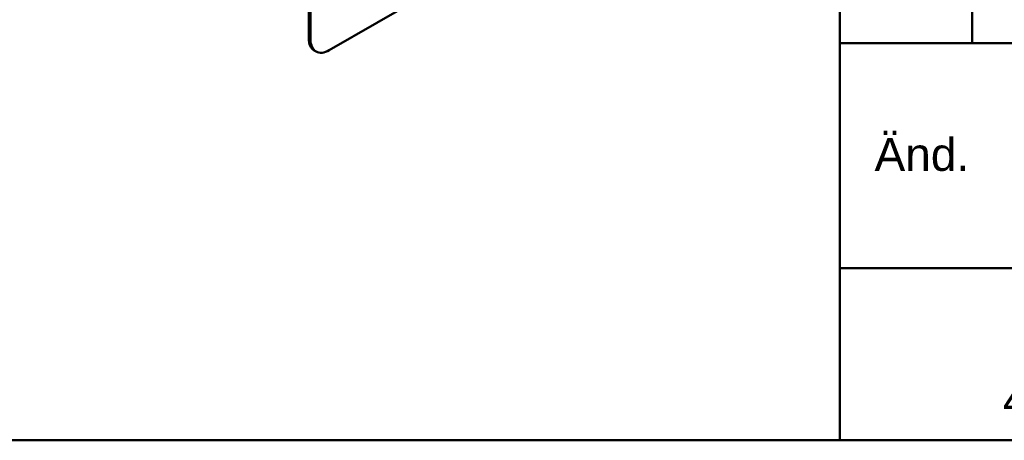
# Model space of a CAD drawing. Header units: millimetres. Extents: x 20 to 833, y 20 to 574.
# Tile 2 of 6: x 316 to 465, y 20 to 84. Entities that reach past the tile are written whole.
import ezdxf
from ezdxf.enums import TextEntityAlignment as Align

# ---------------------------------------------------------------- set-up
doc = ezdxf.new("R2010")
doc.units = ezdxf.units.MM
doc.header["$LTSCALE"] = 2
for name, color, linetype, lineweight in [('Sichtbare Kanten(DIN)', 7, 'Continuous', 50), ('Sichtbare tangentiale Kanten(DIN)', 7, 'Continuous', 50), ('Skizziergeometrie(DIN)', 7, 'Continuous', 50), ('Symbole(DIN)', 7, 'Continuous', 25)]:
    doc.layers.add(name, color=color, linetype=linetype, lineweight=lineweight)
doc.styles.add('Aktuell-DIN', font='arial.ttf')
doc.styles.add('Textstil10', font='arial.ttf')
doc.styles.add('Textstil41', font='arial.ttf', dxfattribs={"width": 0.8})
doc.styles.add('Textstil83', font='arial.ttf', dxfattribs={"width": 0.8})

# ---------------------------------------------------------------- blocks, each defined once
blk = doc.blocks.new('Ränder Standardrahmen')
at = {"layer": 'Skizziergeometrie(DIN)', "flags": 128}
blk.add_lwpolyline([(10, 10), (10, 287), (410, 287), (410, 10), (10, 10)], dxfattribs=at)
blk = doc.blocks.new('Schriftfelder Heusser')
at = {"layer": 'Skizziergeometrie(DIN)'}
for p, q in [((101, 191.417), (101, 229.917)), ((111, 229.917), (111, 221.417)), ((101, 221.417), (291, 221.417)), ((101, 204.417), (291, 204.417)), ((291, 191.417), (101, 191.417))]:
    blk.add_line(p, q, dxfattribs=at)
at = {"layer": 'Symbole(DIN)', "color": 179, "true_color": 0x262659, "insert": (107.206, 213.004), "char_height": 2.4892, "width": 12.3494, "attachment_point": 5, "style": 'Aktuell-DIN'}
blk.add_mtext('Änd.', dxfattribs=at)
at = {"layer": 'Symbole(DIN)', "color": 179, "true_color": 0x262659, "insert": (113.326, 192.456), "char_height": 2.5, "attachment_point": 7, "style": 'Aktuell-DIN'}
blk.add_mtext('\\fArial|b0|i0;\\H2.5000;4853 Murgenthal', dxfattribs=at)
at = {"layer": 'Symbole(DIN)', "color": 179, "true_color": 0x262659, "style": 'Textstil10'}
blk.add_attdef('ERSTELLUNGSDATUM_001', (217.264, 218.291), '', height=2, dxfattribs=at)
at = {"layer": 'Symbole(DIN)', "color": 179, "true_color": 0x262659}
for tag, height, style, p in [('AUTOR', 2.489, 'Aktuell-DIN', (240.035, 219.263)), ('KONTROLLDATUM', 2, 'Textstil10', (217.417, 215.038)), ('KONTROLLIERT_VON', 2, 'Textstil10', (239.981, 215.054))]:
    blk.add_attdef(tag, text='', height=height, dxfattribs=dict(at, style=style)).set_placement(p, align=Align.MIDDLE_LEFT)
at = {"layer": 'Symbole(DIN)', "color": 7, "style": 'Textstil83', "width": 0.8}
blk.add_attdef('Anfänglicher_Ansichtsmaßstab_001', (281.568, 213.345), '', height=2.3, dxfattribs=at)
at = {"layer": 'Symbole(DIN)', "color": 179, "true_color": 0x262659, "style": 'Textstil10'}
blk.add_attdef('PROJEKT', text='', height=2, dxfattribs=at).set_placement((217.773, 209.719), align=Align.BOTTOM_LEFT)
at = {"layer": 'Symbole(DIN)', "color": 7, "style": 'Textstil41', "width": 0.8}
blk.add_attdef('STATUS', text='', height=5, dxfattribs=at).set_placement((284.526, 195.865), align=Align.MIDDLE_CENTER)

msp = doc.modelspace()

# ---------------------------------------------------------------- linework, layer by layer
at = {"layer": 'Sichtbare Kanten(DIN)'}
for p, q in [((359.727, 162.394), (359.727, 80.744)), ((360.01, 162.23), (360.01, 80.581)), ((362.838, 78.948), (416.578, 109.975)), ((360.838, 78.75), (360.555, 78.913))]:
    msp.add_line(p, q, dxfattribs=at)
for centre, end_param in [((362.555, 82.377), 6.2831853), ((362.838, 82.214), 7.0685835)]:
    msp.add_ellipse(centre, major_axis=(-2, -3.464), ratio=0.5773503, start_param=5.4977871, end_param=end_param, dxfattribs=at)
at = {"layer": 'Sichtbare tangentiale Kanten(DIN)'}
msp.add_line((360.01, 80.581), (359.727, 80.744), dxfattribs=at)

# ---------------------------------------------------------------- block references
at = {"xscale": 2, "yscale": 2, "zscale": 2}
for name, p in [('Ränder Standardrahmen', (0, 0)), ('Schriftfelder Heusser', (238, -362.833))]:
    msp.add_blockref(name, p, dxfattribs=at)

doc.saveas('drawing.dxf')
